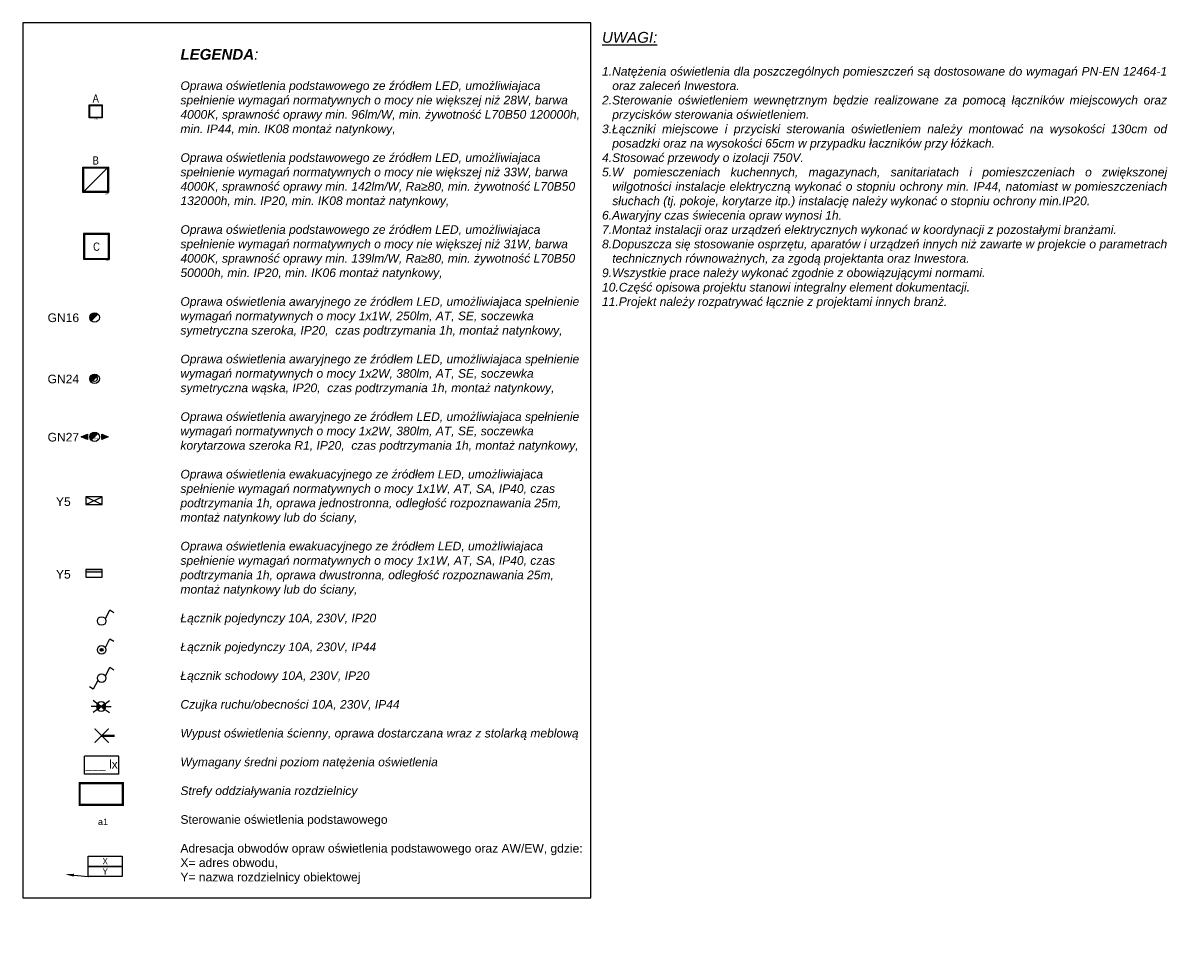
# Model space of a CAD drawing. Header units: millimetres. Extents: x 38270 to 48687, y 14738 to 20042.
# Tile 19 of 19: x 46041 to 48687, y 17879 to 20042. Entities that reach past the tile are written whole.
import ezdxf
from ezdxf import colors
from ezdxf.entities.mleader import LeaderData, LeaderLine
from ezdxf.enums import TextEntityAlignment as Align
from ezdxf.math import Vec2, Vec3

# ---------------------------------------------------------------- set-up
doc = ezdxf.new("R2010")
doc.units = ezdxf.units.MM
doc.linetypes.add('DASHED', pattern=[0.75, 0.5, -0.25])
for name, color, linetype in [('_IE_Adresy_Obwodów', 246, 'Continuous'), ('_IE_Czujki ruchu ośw', 170, 'Continuous'), ('_IE_Legenda opisy', 7, 'Continuous'), ('_IE_Legenda ramka', 7, 'Continuous'), ('_IE_Nateżenie oświetlenia AW', 94, 'Continuous'), ('_IE_Natężenia oświetlenia', 240, 'Continuous'), ('_IE_Oświetlenie podstawowe oprawy', 5, 'Continuous'), ('_IE_Strefy oddziaływania rozdzielnic elektrycznych', 240, 'Continuous'), ('_IE_Strefy sterowania ośw', 242, 'Continuous'), ('_IE_Strefy sterowania oświetleniem', 242, 'Continuous'), ('_IE_Uwagi_', 7, 'Continuous'), ('_IE_Łączniki_ośw_IP20', 5, 'Continuous'), ('_IE_Łączniki_ośw_IP44', 5, 'Continuous'), ('AX - OPISY', 240, 'Continuous'), ('AX - OPRAWY  EWAKUACYJNE', 240, 'Continuous'), ('AX - OPRAWY KIERUNKOWE', 240, 'Continuous')]:
    doc.layers.add(name, color=color, linetype=linetype)
doc.layers.add('_IE_punkty oświetleniowe', color=170, linetype='Continuous', lineweight=40)
doc.layers.add('AX - ADRESACJA', color=240, linetype='Continuous', lineweight=5)
doc.styles.add('Adam50', font='txt', dxfattribs={"height": 9})
doc.styles.add('ARIAL', font='arial.ttf')
doc.styles.add('ARIAL 1.0', font='txt')
doc.styles.add('ML-LENA', font='ARIALN.TTF')
doc.styles.add('ROMANS', font='simplex.shx', dxfattribs={"width": 0.8})
doc.styles.get("Standard").update_dxf_attribs({"font": 'ARIAL.TTF'})

# ---------------------------------------------------------------- blocks, each defined once
blk = doc.blocks.new('*U6535')
at = {"layer": '_IE_Legenda ramka', "color": 7}
blk.add_lwpolyline([(1315.3, 0), (0, 0), (0, -2027.5), (1315.3, -2027.5)], close=True, dxfattribs=at)
blk = doc.blocks.new('Natężenie oświetlenia')
at = {"layer": '_IE_Natężenia oświetlenia', "color": 7, "linetype": 'Continuous'}
for p in [(-39.7, -20.9), (39.7, 20.9)]:
    blk.add_line(p, (-39.7, 20.9), dxfattribs=at)
at = {"layer": '_IE_Natężenia oświetlenia', "color": 7}
for q in [(39.7, 20.9), (-39.7, -20.9)]:
    blk.add_line((39.7, -20.9), q, dxfattribs=at)
at = {"layer": '_IE_Nateżenie oświetlenia AW', "style": 'ARIAL', "flags": 12}
blk.add_attdef('LUX', text='', height=20, dxfattribs=at).set_placement((0, 0), align=Align.MIDDLE)
blk = doc.blocks.new('*U899')
at = {"layer": '_IE_Łączniki_ośw_IP44'}
h = blk.add_hatch(color=170, dxfattribs=at)
edge = h.paths.add_edge_path()
edge.add_arc((1413.1, 1529.5), 3.27, 0, 360)
at = {"layer": '_IE_Łączniki_ośw_IP20', "color": 170, "ltscale": 3}
for p, q in [((1421.7, 1534.5), (1432.2, 1555.2)), ((1432.2, 1555.2), (1441.2, 1549.2))]:
    blk.add_line(p, q, dxfattribs=at)
blk.add_circle((1413.1, 1529.5), 9.98, dxfattribs=at)
at = {"layer": '_IE_Łączniki_ośw_IP44', "color": 170}
blk.add_circle((1413.1, 1529.5), 3.27, dxfattribs=at)
at = {"layer": '_IE_Strefy sterowania ośw', "style": 'ARIAL', "flags": 12}
blk.add_attdef('STREFAOŚW', text='', height=17, dxfattribs=at).set_placement((1503.3, 1537.3), align=Align.MIDDLE)
blk = doc.blocks.new('*U901')
at = {"layer": '_IE_Łączniki_ośw_IP20', "color": 170, "ltscale": 3}
for p, q in [((1421.7, 1534.5), (1432.2, 1555.2)), ((1432.2, 1555.2), (1441.2, 1549.2))]:
    blk.add_line(p, q, dxfattribs=at)
blk.add_circle((1413.1, 1529.5), 9.98, dxfattribs=at)
at = {"layer": '_IE_Strefy sterowania ośw', "style": 'ARIAL', "flags": 12}
blk.add_attdef('STREFAOŚW', text='', height=17, dxfattribs=at).set_placement((1503.3, 1537.3), align=Align.MIDDLE)
blk = doc.blocks.new('łącznik_schod_IP20')
at = {"layer": '_IE_Łączniki_ośw_IP20', "color": 170, "ltscale": 3}
for p, q in [((1421.7, 1534.5), (1432.2, 1555.2)), ((1432.2, 1555.2), (1441.2, 1549.2)), ((1393.8, 1503.8), (1384.8, 1509.8)), ((1404.3, 1524.5), (1393.8, 1503.8))]:
    blk.add_line(p, q, dxfattribs=at)
blk.add_circle((1413.1, 1529.5), 9.98, dxfattribs=at)
at = {"layer": '_IE_Strefy sterowania ośw', "style": 'ARIAL', "flags": 12}
blk.add_attdef('STREFAOŚW', text='', height=17, dxfattribs=at).set_placement((1503.3, 1537.3), align=Align.MIDDLE)
blk = doc.blocks.new('*U5039')
at = {"layer": '_IE_punkty oświetleniowe', "ltscale": 2}
blk.add_line((0, 0), (29.9, 0), dxfattribs=at)
at = {"layer": '_IE_punkty oświetleniowe', "ltscale": 2, "const_width": 3}
for points in [[(16.3, -16.3), (-16.3, 16.3)], [(16.3, 16.3), (-16.3, -16.3)]]:
    blk.add_lwpolyline(points, dxfattribs=at)
blk = doc.blocks.new('F8R3B6Q8J0')
h = blk.add_hatch(color=0)
h.dxf.hatch_style = 1
h.paths.add_polyline_path([(-0.15, -0.15), (-0.15, 0.15), (0.15, 0.15), (0.15, -0.15)])
h.paths.add_polyline_path([(-0.14, -0.14), (-0.14, 0.14), (0.14, 0.14), (0.14, -0.14)], flags=16)
at = {"color": 0}
for p, q in [((-0.15, -0.15, 0.055), (-0.15, 0.15)), ((-0.15, 0.15), (0.15, 0.15, 0.055)), ((-0.14, -0.14), (-0.14, 0.14)), ((-0.14, 0.14), (0.14, 0.14)), ((0.14, 0.14), (0.14, -0.14)), ((0.15, 0.15, 0.055), (0.15, -0.15)), ((0.15, -0.15), (-0.15, -0.15, 0.055)), ((0.14, -0.14), (-0.14, -0.14))]:
    blk.add_line(p, q, dxfattribs=at)
at = {"color": 0, "style": 'ML-LENA'}
blk.add_attdef('SYMBOL', text='', height=0.19, dxfattribs=at).set_placement((0, 0.15, 244.664), align=Align.BOTTOM_CENTER)
blk.add_attdef('Atr3', text='', height=0.16, dxfattribs=at).set_placement((-0.175, 0, -3.372), align=Align.MIDDLE_RIGHT)
blk.add_attdef('Atr1', text='', height=0.16, dxfattribs=at).set_placement((0.174, 0, -3.399), align=Align.MIDDLE_LEFT)
for tag, height, p in [('Atr2', 0.16, (0, -0.197, -3.399)), ('MOC', 0.03, (0, -0.16))]:
    blk.add_attdef(tag, text='', height=height, dxfattribs=at).set_placement(p, align=Align.TOP_CENTER)
blk = doc.blocks.new('C3I9T1M2N6')
at = {"color": 0}
for p, q in [((-0.295, -0.295), (-0.295, 0.295)), ((-0.295, 0.295), (0.295, 0.295)), ((-0.295, 0.295), (-0.275, 0.275)), ((-0.275, -0.275), (-0.275, 0.275)), ((-0.275, 0.275), (0.275, 0.275)), ((-0.275, -0.275), (0.275, 0.275)), ((0.295, 0.295), (0.275, 0.275)), ((0.275, 0.275), (0.275, -0.275)), ((0.295, 0.295), (0.295, -0.295)), ((-0.295, -0.295), (-0.275, -0.275)), ((0.295, -0.295), (-0.295, -0.295)), ((0.275, -0.275), (-0.275, -0.275)), ((0.275, -0.275), (0.295, -0.295))]:
    blk.add_line(p, q, dxfattribs=at)
at = {"color": 0, "style": 'ML-LENA'}
blk.add_attdef('SYMBOL', text='', height=0.19, dxfattribs=at).set_placement((0, 0.295, 244.664), align=Align.BOTTOM_CENTER)
blk.add_attdef('Atr3', text='', height=0.16, dxfattribs=at).set_placement((-0.32, 0, -3.399), align=Align.MIDDLE_RIGHT)
blk.add_attdef('Atr1', text='', height=0.16, dxfattribs=at).set_placement((0.319, 0, -3.399), align=Align.MIDDLE_LEFT)
blk.add_attdef('Atr2', text='', height=0.16, dxfattribs=at).set_placement((0, -0.342, -3.399), align=Align.TOP_CENTER)
blk.add_attdef('MOC', text='', height=0.03, dxfattribs=at).set_placement((0.295, -0.305), align=Align.TOP_RIGHT)
blk = doc.blocks.new('AX - GN16')
at = {"layer": 'AX - OPRAWY  EWAKUACYJNE', "color": 251, "style": 'ARIAL 1.0'}
blk.add_text('GN16', height=0.784, dxfattribs=at).set_placement((-1.5, -0.2))
blk = doc.blocks.new('GN16')
at = {"layer": 'AX - OPRAWY  EWAKUACYJNE'}
blk.add_hatch(color=256, dxfattribs=at).paths.add_polyline_path([(15.5, 15.5, 0.668179), (-21.9, 0, 0.198912), (-15.5, -15.5)])
blk.add_line((15.5, 15.5), (-15.5, -15.5), dxfattribs=at)
blk.add_circle((0, 0), 21.9, dxfattribs=at)
at = {"layer": 'AX - OPRAWY  EWAKUACYJNE', "color": 2}
blk.add_blockref('AX - GN16', (-10.6, 0.1), dxfattribs=at)
at = {"layer": 'AX - ADRESACJA', "style": 'ROMANS', "width": 0.8, "flags": 4}
blk.add_attdef('AX_ADRES', text='', height=20, dxfattribs=at).set_placement((-1.6, -46.2), align=Align.MIDDLE)
at = {"layer": 'AX - OPRAWY  EWAKUACYJNE', "lineweight": 5, "style": 'ROMANS', "width": 0.8, "flags": 13}
blk.add_attdef('TYP', (-11.9, -0.6), '', height=0.2, dxfattribs=at)
blk = doc.blocks.new('AX - GN24')
at = {"layer": 'AX - OPRAWY  EWAKUACYJNE', "color": 251, "style": 'ARIAL 1.0'}
blk.add_text('GN24', height=0.784, dxfattribs=at).set_placement((-1.4, -0.3))
blk = doc.blocks.new('GN24')
at = {"layer": 'AX - OPRAWY  EWAKUACYJNE'}
blk.add_hatch(color=256, dxfattribs=at).paths.add_polyline_path([(15.5, 15.5, 0.668179), (-21.9, 0, 0.198912), (-15.5, -15.5)])
blk.add_line((15.5, 15.5), (-15.5, -15.5), dxfattribs=at)
for radius in [21.9, 12.2]:
    blk.add_circle((0, 0), radius, dxfattribs=at)
at = {"layer": 'AX - OPRAWY  EWAKUACYJNE', "color": 2}
blk.add_blockref('AX - GN24', (-7.9, 0.2), dxfattribs=at)
at = {"layer": 'AX - ADRESACJA', "style": 'ROMANS', "width": 0.8, "flags": 4}
blk.add_attdef('AX_ADRES', text='', height=20, dxfattribs=at).set_placement((-1.6, -46.2), align=Align.MIDDLE)
at = {"layer": 'AX - OPRAWY  EWAKUACYJNE', "lineweight": 5, "style": 'ROMANS', "width": 0.8, "flags": 13}
blk.add_attdef('TYP', (-9.1, -0.5), '', height=0.2, dxfattribs=at)
blk = doc.blocks.new('AX - GN27')
at = {"layer": 'AX - OPRAWY  EWAKUACYJNE', "color": 251, "style": 'ARIAL 1.0'}
blk.add_text('GN27', height=0.784, dxfattribs=at).set_placement((-1.5, -0.3))
blk = doc.blocks.new('GN27')
at = {"layer": 'AX - OPRAWY  EWAKUACYJNE'}
for points in [[(-62.5, 0.4), (-33.2, -11.2), (-33.2, 12.1)], [(15.5, 15.5, 0.668179), (-21.9, 0, 0.198912), (-15.5, -15.5)], [(33.2, 12), (62.5, 0.4), (33.2, -11.3)]]:
    blk.add_hatch(color=256, dxfattribs=at).paths.add_polyline_path(points)
for p, q in [((-62.5, 0.4), (-33.2, 12.1)), ((-33.2, -11.2), (-62.5, 0.4)), ((-33.2, 12.1), (-33.2, -11.2)), ((15.5, 15.5), (-15.5, -15.5)), ((33.2, 12), (62.5, 0.4)), ((33.2, -11.3), (33.2, 12)), ((62.5, 0.4), (33.2, -11.3))]:
    blk.add_line(p, q, dxfattribs=at)
blk.add_circle((0, 0), 21.9, dxfattribs=at)
at = {"layer": 'AX - OPRAWY  EWAKUACYJNE', "color": 2}
blk.add_blockref('AX - GN27', (-11.3, -0.1), dxfattribs=at)
at = {"layer": 'AX - ADRESACJA', "style": 'ROMANS', "width": 0.8, "flags": 4}
blk.add_attdef('AX_ADRES', text='', height=20, dxfattribs=at).set_placement((-1.6, -46.2), align=Align.MIDDLE)
at = {"layer": 'AX - OPRAWY  EWAKUACYJNE', "lineweight": 5, "style": 'ARIAL 1.0'}
blk.add_text('R1', height=9, dxfattribs=at).set_placement((7.2, -8.7), align=Align.MIDDLE)
at = {"layer": 'AX - OPRAWY  EWAKUACYJNE', "lineweight": 5, "style": 'ROMANS', "width": 0.8, "flags": 13}
blk.add_attdef('TYP', (-12.6, -0.8), '', height=0.2, dxfattribs=at)
blk = doc.blocks.new('*U41029')
at = {"layer": 'AX - OPRAWY KIERUNKOWE'}
for p, q in [((38.1, 17.9), (-38.1, 17.9)), ((-38.1, 17.9), (-38.1, -17.9)), ((-38.1, -17.9), (38.1, 17.9)), ((-38.1, 17.9), (38.1, -17.9)), ((38.1, -17.9), (38.1, 17.9)), ((-38.1, -17.9), (38.1, -17.9))]:
    blk.add_line(p, q, dxfattribs=at)
at = {"layer": 'AX - ADRESACJA', "style": 'ROMANS', "width": 0.8, "flags": 4}
blk.add_attdef('AX_ADRES', text='', height=20, dxfattribs=at).set_placement((-1.6, -42.2), align=Align.MIDDLE)
blk = doc.blocks.new('*U41030')
at = {"layer": 'AX - OPRAWY KIERUNKOWE', "ltscale": 0.3}
blk.add_hatch(color=256, dxfattribs=at).paths.add_polyline_path([(38.1, 5.8), (38.1, 17.9), (-38.1, 17.9), (-38.1, 5.8)])
at = {"layer": 'AX - OPRAWY KIERUNKOWE'}
for p, q in [((38.1, 17.9), (-38.1, 17.9)), ((-38.1, 17.9), (-38.1, -17.9)), ((38.1, 5.8), (-38.1, 5.8)), ((38.1, -17.9), (38.1, 17.9)), ((-38.1, -17.9), (38.1, -17.9))]:
    blk.add_line(p, q, dxfattribs=at)
blk = doc.blocks.new('Czujka ruchu sufitowa')
at = {"layer": '_IE_Czujki ruchu ośw'}
for points in [[(3278, 380.4), (3285.5, 373), (3278, 365.5, -0.414214)], [(3293, 380.4), (3285.5, 373), (3293, 365.5, 0.414214)]]:
    blk.add_hatch(color=170, dxfattribs=at).paths.add_polyline_path(points)
at = {"layer": '_IE_Czujki ruchu ośw', "color": 170}
for p, q in [((3272.9, 373), (3262.1, 373)), ((3275.3, 380.4), (3266.6, 386.7)), ((3285.5, 373), (3278, 380.4)), ((3278, 365.5), (3285.5, 373)), ((3285.5, 373), (3293, 380.4)), ((3293, 365.5), (3285.5, 373)), ((3295.7, 380.4), (3304.4, 386.7)), ((3298.1, 373), (3308.9, 373)), ((3275.3, 365.5), (3266.6, 359.2)), ((3295.7, 365.5), (3304.4, 359.2))]:
    blk.add_line(p, q, dxfattribs=at)
for start, end in [(90, 270), (270, 90)]:
    blk.add_arc((3285.5, 373), 10.6, start, end, dxfattribs=at)
blk = doc.blocks.new('E2G5Z6X4S9')
at = {"color": 0}
for p, q in [((0.278, 0.278), (-0.278, 0.278)), ((-0.278, 0.278), (-0.278, -0.278)), ((0.278, -0.278), (0.278, 0.278)), ((-0.278, -0.278), (0.278, -0.278))]:
    blk.add_line(p, q, dxfattribs=at)
blk.add_lwpolyline([(-0.298, -0.298), (0.298, -0.298), (0.298, 0.298), (-0.298, 0.298)], close=True, dxfattribs=at)
at = {"color": 0, "style": 'ML-LENA'}
blk.add_attdef('SYMBOL', text='', height=0.19, dxfattribs=at).set_placement((0, 0.298, 244.664), align=Align.BOTTOM_CENTER)
blk.add_attdef('Atr3', text='', height=0.16, dxfattribs=at).set_placement((-0.323, 0, -3.399), align=Align.MIDDLE_RIGHT)
blk.add_attdef('Atr1', text='', height=0.16, dxfattribs=at).set_placement((0.322, 0, -3.399), align=Align.MIDDLE_LEFT)
blk.add_attdef('Atr2', text='', height=0.16, dxfattribs=at).set_placement((0, -0.345, -3.399), align=Align.TOP_CENTER)
blk.add_attdef('MOC', text='', height=0.03, dxfattribs=at).set_placement((0.298, -0.308), align=Align.TOP_RIGHT)
blk = doc.blocks.new('*U36141')
at = {"layer": '_IE_Adresy_Obwodów', "color": 7}
for points in [[(-792, 474), (0, 474), (0, 237), (-792, 237)], [(-792, 237), (0, 237), (0, 0), (-792, 0)]]:
    blk.add_lwpolyline(points, close=True, dxfattribs=at)
at = {"layer": '_IE_Adresy_Obwodów', "width": 0.9, "flags": 12}
for tag, p in [('ADRES', (-396, 356)), ('ROZDZ', (-396, 119))]:
    blk.add_attdef(tag, text='', height=150, dxfattribs=at).set_placement(p, align=Align.MIDDLE)
ml = blk.add_multileader_mtext('Standard')
ml.set_content(' ')
ml.set_leader_properties()
ml.build(insert=Vec2(0, 0))
ml.multileader.update_dxf_attribs({"arrow_head_size": 200})
ctx = ml.context
ctx.base_point, ctx.arrow_head_size, ctx.plane_origin = Vec3(-784, 0), 200, Vec3(-1346, 72)
notes = []
notes.append((ctx, [(0, (1, 1, 0), (-792, 0), (1, 0), 8, [(0, [(-1323, 52), (-792, 0)], 0, [])])]))
ctx.mtext.insert, ctx.mtext.flow_direction = Vec3(-782, 2), 5
for ctx, leaders in notes:
    for number, flags, end, landing, length, lines in leaders:
        leader = LeaderData()
        leader.index, (leader.has_last_leader_line, leader.has_dogleg_vector, leader.attachment_direction) = number, flags
        leader.last_leader_point, leader.dogleg_vector, leader.dogleg_length = Vec3(end), Vec3(landing), length
        for number, points, colour, breaks in lines:
            line = LeaderLine()
            line.index, line.vertices, line.color, line.breaks = number, Vec3.list(points), colors.encode_raw_color(colour), breaks
            leader.lines.append(line)
        ctx.leaders.append(leader)

msp = doc.modelspace()

# ---------------------------------------------------------------- linework, layer by layer
at = {"layer": '_IE_Strefy oddziaływania rozdzielnic elektrycznych', "linetype": 'DASHED', "ltscale": 10, "const_width": 5, "elevation": -252.2}
msp.add_lwpolyline([(46172.5, 18230.2), (46272.5, 18230.2), (46272.5, 18280.2), (46172.5, 18280.2)], close=True, dxfattribs=at)

# ---------------------------------------------------------------- block references
msp.add_blockref('*U6535', (46040.9, 20041.9))
at = {"layer": '_IE_Adresy_Obwodów', "xscale": 0.1, "yscale": 0.1, "zscale": 0.1}
msp.add_blockref('*U36141', (46271.2, 18063.8), dxfattribs=at).add_auto_attribs({'ADRES': 'X', 'ROZDZ': 'Y'})
at = {"layer": '_IE_Czujki ruchu ośw'}
msp.add_blockref('Czujka ruchu sufitowa', (42936.9, 18084.8), dxfattribs=at)
at = {"layer": '_IE_Natężenia oświetlenia'}
ref = msp.add_blockref('Natężenie oświetlenia', (46223.4, 18321.7), dxfattribs=at)
ref.add_attrib('LUX', '___ lx', dxfattribs={"height": 20, "style": 'ARIAL'}).set_placement((46223.4, 18321.7, 252.2), align=Align.MIDDLE)
at = {"layer": '_IE_Oświetlenie podstawowe oprawy', "xscale": 100, "yscale": 100, "zscale": 100}
for name, p, values in [('F8R3B6Q8J0', (46209.7, 19836.6), {'SYMBOL': 'A', 'MOC': '25W'}), ('C3I9T1M2N6', (46209.7, 19678.3), {'SYMBOL': 'B', 'MOC': '32W'})]:
    msp.add_blockref(name, p, dxfattribs=at).add_auto_attribs(values)
at = {"layer": '_IE_Oświetlenie podstawowe oprawy'}
ref = msp.add_blockref('E2G5Z6X4S9', (46211.5, 19523.9, 250), dxfattribs=dict(at, xscale=100, yscale=100, zscale=100))
ref.add_attrib('SYMBOL', 'C', dxfattribs={"layer": '0', "color": 0, "height": 19, "style": 'ML-LENA'}).set_placement((46211.5, 19508.1, 24716.4), align=Align.BOTTOM_CENTER)
ref.add_attrib('MOC', '31W', dxfattribs={"layer": '0', "color": 0, "height": 3, "style": 'ML-LENA'}).set_placement((46241.2, 19493.1, 250), align=Align.TOP_RIGHT)
at = {"layer": '_IE_punkty oświetleniowe'}
msp.add_blockref('*U5039', (46223.4, 18390.2), dxfattribs=at)
at = {"layer": '_IE_Łączniki_ośw_IP20'}
for name, p in [('*U901', (44810.3, 17126.5)), ('łącznik_schod_IP20', (44810.3, 16993.9))]:
    msp.add_blockref(name, p, dxfattribs=at)
at = {"layer": '_IE_Łączniki_ośw_IP44'}
msp.add_blockref('*U899', (44810.3, 17059.7), dxfattribs=at)
at = {"layer": 'AX - OPRAWY  EWAKUACYJNE', "xscale": 0.5, "yscale": 0.5, "zscale": 0.5}
for name, p in [('GN16', (46207.2, 19359.2)), ('GN24', (46207.2, 19217.3)), ('GN27', (46207.2, 19082.5))]:
    msp.add_blockref(name, p, dxfattribs=at)
at = {"layer": 'AX - OPRAWY KIERUNKOWE', "xscale": 0.5, "yscale": 0.5, "zscale": 0.5}
for name, p in [('*U41029', (46205.8, 18934.8)), ('*U41030', (46205.8, 18766.5))]:
    msp.add_blockref(name, p, dxfattribs=at)

# ---------------------------------------------------------------- texts
at = {"layer": '_IE_Legenda opisy', "insert": (46405.9, 19981.4), "char_height": 20, "attachment_point": 1}
msp.add_mtext_dynamic_manual_height_columns('{\\fArial|b1|i1|c238|p34;\\H1.25x;LEGE\\fArial|b1|i1|c0|p34;NDA\\fArial|b0|i1|c238|p34;:\\P\\H0.8x;\\P\\H1.000005x;Oprawa oświetlenia podstawowego ze źródłem LED, umożliwiajaca spełnienie wymagań normatywnych o mocy nie większej niż 28W, barwa 4000K, sprawność oprawy min. 96lm/W\\A1;\\H0.999997x;, min. żywotność L70B50 120000h, min. IP44, min. IK08 montaż natynkowy,  \\P}\\P{\\fArial|b0|i1|c238|p34;\\H1.000005x;Oprawa oświetlenia podstawowego ze źródłem LED, umożliwiajaca spełnienie wymagań normatywnych o mocy nie większej niż 33W, barwa 4000K, sprawność oprawy min. 142lm/W, \\A1;\\H0.999995x;Ra\\H1.000002x;≥80, min. żywotność L70B50 132000h, min. IP20, min. IK08 montaż natynkowy,  \\P\\P\\H1.000003x;Oprawa oświetlenia podstawowego ze źródłem LED, umożliwiajaca spełnienie wymagań normatywnych o mocy nie większej niż 31W, barwa 4000K, sprawność oprawy min. 139lm/W, \\H0.999995x;Ra\\H1.000002x;≥80, min. żywotność L70B50 50000h, min. IP20, min. IK06 montaż natynkowy,  \\P\\P\\H1.000003x;Oprawa oświetlenia awaryjnego ze źródłem LED, umożliwiajaca spełnienie wymagań normatywnych o mocy 1x1W, 250lm, AT, SE, soczewka symetryczna szeroka, IP20,  czas podtrzymania 1h, \\H0.999997x;montaż natynkowy,  \\P\\P\\H1.000003x;Oprawa oświetlenia awaryjnego ze źródłem LED, umożliwiajaca spełnienie wymagań normatywnych o mocy 1x2W, 380lm, AT, SE, soczewka symetryczna wąska, IP20,  czas podtrzymania 1h, \\H0.999997x;montaż natynkowy,  \\P}\\P{\\A1;\\fArial|b0|i1|c238|p34;\\H1.000005x;Oprawa oświetlenia awaryjnego ze źródłem LED, umożliwiajaca spełnienie wymagań normatywnych o mocy 1x2W, 380lm, AT, SE, soczewka korytarzowa szeroka R1, IP20,  czas podtrzymania 1h, \\H0.999997x;montaż natynkowy,  \\P\\P\\H1.000003x;Oprawa oświetlenia ewakuacyjnego ze źródłem LED, umożliwiajaca spełnienie wymagań normatywnych o mocy 1x1W, AT, SA, IP40, czas podtrzymania 1h, oprawa jednostronna, odległość rozpoznawania 25m,  \\H0.999997x;montaż natynkowy lub do ściany,  \\P}\\P{\\A1;\\fArial|b0|i1|c238|p34;\\H1.000005x;Oprawa oświetlenia ewakuacyjnego ze źródłem LED, umożliwiajaca spełnienie wymagań normatywnych o mocy 1x1W, AT, SA, IP40, czas podtrzymania 1h, oprawa dwustronna, odległość rozpoznawania 25m, \\H0.999997x;montaż natynkowy lub do ściany,  \\P}\\P{\\fArial|b0|i1|c238|p34;\\H1.000005x;Łącznik pojedynczy 10A, 230V, IP20\\P\\PŁącznik pojedynczy 10A, 230V, IP44\\P}\\P{\\fArial|b0|i1|c238|p34;\\H1.000005x;Łącznik schodowy 10A, 230V, IP20\\P\\PCzujka ruchu/obecności 10A, 230V, IP44\\P\\PWypust oświetlenia ścienny, oprawa dostarczana wraz z stolarką meblową\\P}\\P{\\fArial|b0|i1|c238|p34;\\H0.999924x;Wymagany średni poziom natężenia oświetlenia\\P\\H1.000081x;\\PStrefy oddziaływania rozdzielnicy\\P\\pxsm1;\\P\\A1;\\fArial|b0|i0|c238|p34;\\C7;Sterowanie oświetlenia podstawowego\\P\\fArial Narrow|b0|i0|c238|p34;\\P\\fArial|b0|i0|c238|p34;Adresacja obwodów opraw oświetlenia podstawowego oraz AW/EW, gdzie:\\PX= adres obwodu,\\PY= nazwa rozdzielnicy obiektowej}', width=942.051, gutter_width=12.5, heights=[0], dxfattribs=at)
at = {"layer": '_IE_Strefy sterowania oświetleniem', "insert": (46214.9, 18198.2), "char_height": 15, "attachment_point": 1, "style": 'ARIAL'}
msp.add_mtext_dynamic_manual_height_columns('a1', width=145.025, gutter_width=12.5, heights=[0], dxfattribs=at)
at = {"layer": '_IE_Uwagi_', "insert": (47382.5, 20020.8), "char_height": 23.76, "width": 1305.188, "attachment_point": 1, "style": 'Adam50'}
msp.add_mtext('\\pxi-1,l1,qj,t125;{\\L\\fArial|b0|i1|c238|p34;\\H1.05219x;UWAGI:\\P\\pt0;\\l\\H0.9504x;\\P\\H0.84174x;1.Natężenia oświetlenia dla poszczególnych pomieszczeń są dostosowane do wymagań PN-EN 12464-1 oraz zaleceń Inwestora.\\P2.Sterowanie oświetleniem wewnętrznym będzie realizowane za pomocą łączników miejscowych oraz przycisków sterowania oświetleniem.\\P3.Łączniki miejscowe i przyciski sterowania oświetleniem należy montować na wysokości 130cm od posadzki oraz na wysokości 65cm w przypadku łaczników przy łóżkach.\\P4.Stosować przewody o izolacji 750V.\\P5.W pomiesczeniach kuchennych, magazynach, sanitariatach i pomieszczeniach o zwiększonej wilgotności instalacje elektryczną wykonać o stopniu ochrony min. IP44, natomiast w pomieszczeniach słuchach (tj. pokoje, korytarze itp.) instalację należy wykonać o stopniu ochrony min.IP20.\\P6.Awaryjny czas świecenia opraw wynosi 1h.\\P7.Montaż instalacji oraz urządzeń elektrycznych wykonać w koordynacji z pozostałymi branżami.\\P8.Dopuszcza się stosowanie osprzętu, aparatów i urządzeń innych niż zawarte w projekcie o parametrach technicznych równoważnych, za zgodą projektanta oraz Inwestora.\\P9.Wszystkie prace należy wykonać zgodnie z obowiązującymi normami.\\P10.Część opisowa projektu stanowi integralny element dokumentacji.\\P11.Projekt należy rozpatrywać łącznie z projektami innych branż.}', dxfattribs=at)
at = {"layer": 'AX - OPISY', "style": 'ARIAL 1.0'}
for s, p in [('GN16', (46134.7, 19358.6)), ('GN24', (46134.7, 19216.7)), ('GN27', (46134.7, 19081.9)), ('Y5', (46134.7, 18932.4)), ('Y5', (46134.7, 18764.2))]:
    msp.add_text(s, height=20, dxfattribs=at).set_placement(p, align=Align.MIDDLE)

doc.saveas('drawing.dxf')
